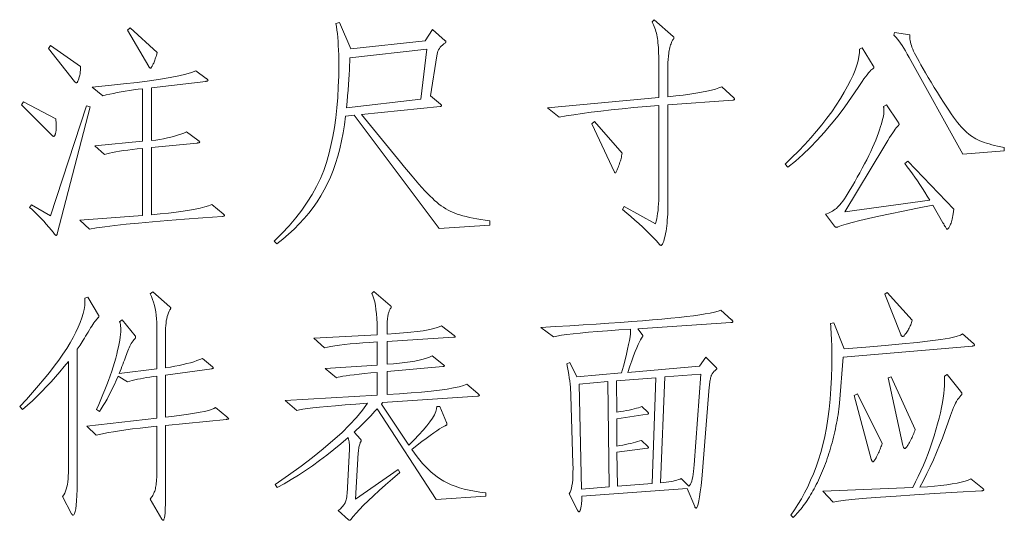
# Model space of a CAD drawing. Extents: x 0 to 1189, y 0 to 841.
# Tile 22 of 132: x 40 to 61, y 87 to 98. Entities that reach past the tile are written whole.
import ezdxf

# ---------------------------------------------------------------- set-up
doc = ezdxf.new("R2010")
doc.units = 0

msp = doc.modelspace()

# ---------------------------------------------------------------- linework, layer by layer
at = {"color": 7, "lineweight": 13}
for points in [[(50.308, 93.218), (49.21, 93.149), (47.368, 95.599), (47.183, 95.578), (47.16, 95.394), (47.131, 95.215), (47.097, 95.042), (47.059, 94.874), (47.015, 94.712), (46.966, 94.555), (46.913, 94.404), (46.854, 94.258), (46.79, 94.118), (46.721, 93.983), (46.647, 93.853), (46.566, 93.725), (46.479, 93.601), (46.385, 93.479), (46.285, 93.36), (46.179, 93.245), (46.066, 93.132), (45.947, 93.022), (45.821, 92.915), (45.689, 92.811), (45.637, 92.87), (45.804, 93.037), (45.959, 93.205), (46.102, 93.374), (46.233, 93.543), (46.352, 93.714), (46.46, 93.885), (46.555, 94.057), (46.638, 94.229), (46.71, 94.403), (46.769, 94.577), (46.82, 94.756), (46.865, 94.942), (46.905, 95.135), (46.939, 95.336), (46.969, 95.544), (46.993, 95.76), (47.011, 95.983), (47.025, 96.213), (47.033, 96.451), (47.035, 96.697), (47.035, 96.806), (47.033, 96.91), (47.03, 97.01), (47.025, 97.106), (47.02, 97.197), (47.013, 97.284), (47.004, 97.367), (46.995, 97.445), (46.984, 97.519), (46.972, 97.589), (47.051, 97.605), (47.299, 97.035), (48.91, 97.214), (49.068, 97.457), (49.342, 97.214), (49.345, 97.212), (49.348, 97.21), (49.35, 97.207), (49.353, 97.205), (49.354, 97.202), (49.356, 97.2), (49.357, 97.197), (49.358, 97.194), (49.358, 97.191), (49.358, 97.188), (49.358, 97.185), (49.357, 97.182), (49.356, 97.179), (49.355, 97.176), (49.353, 97.173), (49.351, 97.171), (49.348, 97.168), (49.345, 97.166), (49.341, 97.164), (49.337, 97.161), (49.308, 97.142), (49.281, 97.12), (49.257, 97.097), (49.235, 97.072), (49.216, 97.045), (49.199, 97.017), (49.185, 96.987), (49.173, 96.955), (49.164, 96.922), (49.158, 96.887), (49.02, 96.016), (49.242, 95.836), (49.246, 95.832), (49.25, 95.828), (49.253, 95.825), (49.256, 95.821), (49.258, 95.818), (49.26, 95.815), (49.261, 95.812), (49.262, 95.809), (49.263, 95.807), (49.263, 95.805), (49.263, 95.803), (49.262, 95.801), (49.26, 95.799), (49.258, 95.797), (49.255, 95.795), (49.252, 95.794), (49.248, 95.792), (49.243, 95.791), (49.238, 95.79), (49.232, 95.789), (47.526, 95.615), (48.371, 94.58), (48.46, 94.472), (48.544, 94.371), (48.624, 94.277), (48.7, 94.189), (48.771, 94.107), (48.838, 94.033), (48.901, 93.964), (48.959, 93.903), (49.013, 93.847), (49.063, 93.799), (49.11, 93.755), (49.158, 93.713), (49.206, 93.674), (49.255, 93.638), (49.303, 93.605), (49.352, 93.574), (49.402, 93.546), (49.451, 93.52), (49.501, 93.497), (49.551, 93.477), (49.604, 93.458), (49.661, 93.439), (49.724, 93.422), (49.792, 93.404), (49.866, 93.387), (49.944, 93.37), (50.027, 93.354), (50.116, 93.338), (50.21, 93.323), (50.308, 93.308)], [(55.598, 95.974), (55.601, 95.97), (55.604, 95.967), (55.606, 95.964), (55.608, 95.961), (55.61, 95.958), (55.611, 95.956), (55.612, 95.953), (55.613, 95.95), (55.614, 95.947), (55.614, 95.945), (55.614, 95.942), (55.612, 95.94), (55.611, 95.937), (55.608, 95.935), (55.605, 95.933), (55.601, 95.932), (55.596, 95.93), (55.59, 95.929), (55.584, 95.927), (55.577, 95.926), (54.167, 95.826), (54.167, 93.667), (54.167, 93.594), (54.165, 93.523), (54.163, 93.455), (54.159, 93.389), (54.155, 93.325), (54.149, 93.263), (54.143, 93.204), (54.135, 93.146), (54.127, 93.091), (54.117, 93.038), (54.107, 92.989), (54.097, 92.945), (54.087, 92.907), (54.078, 92.873), (54.068, 92.844), (54.058, 92.821), (54.048, 92.803), (54.039, 92.79), (54.029, 92.782), (54.02, 92.78), (54.016, 92.78), (54.013, 92.781), (54.01, 92.782), (54.006, 92.783), (54.002, 92.785), (53.999, 92.787), (53.995, 92.79), (53.991, 92.793), (53.987, 92.797), (53.983, 92.801), (53.917, 92.876), (53.848, 92.951), (53.775, 93.026), (53.7, 93.102), (53.621, 93.177), (53.539, 93.253), (53.454, 93.328), (53.366, 93.404), (53.275, 93.48), (53.18, 93.556), (53.217, 93.619), (53.898, 93.25), (53.912, 93.301), (53.925, 93.355), (53.936, 93.413), (53.945, 93.474), (53.954, 93.539), (53.96, 93.606), (53.965, 93.677), (53.969, 93.751), (53.971, 93.829), (53.972, 93.91), (53.972, 95.81), (53.693, 95.787), (53.428, 95.763), (53.176, 95.738), (52.939, 95.714), (52.716, 95.689), (52.506, 95.663), (52.311, 95.637), (52.129, 95.611), (51.961, 95.584), (51.808, 95.557), (51.56, 95.762), (53.972, 95.984), (53.972, 96.655), (53.972, 96.733), (53.971, 96.807), (53.969, 96.878), (53.967, 96.944), (53.964, 97.006), (53.961, 97.065), (53.957, 97.119), (53.952, 97.17), (53.946, 97.216), (53.94, 97.259), (53.934, 97.299), (53.926, 97.339), (53.917, 97.377), (53.907, 97.414), (53.896, 97.451), (53.883, 97.487), (53.87, 97.522), (53.856, 97.556), (53.841, 97.589), (53.824, 97.621), (53.872, 97.668), (54.284, 97.304), (54.287, 97.302), (54.289, 97.299), (54.292, 97.297), (54.294, 97.295), (54.295, 97.292), (54.297, 97.289), (54.298, 97.287), (54.299, 97.284), (54.299, 97.281), (54.299, 97.278), (54.299, 97.274), (54.299, 97.271), (54.298, 97.269), (54.298, 97.266), (54.297, 97.263), (54.296, 97.26), (54.294, 97.258), (54.293, 97.256), (54.291, 97.253), (54.289, 97.251), (54.279, 97.24), (54.27, 97.227), (54.261, 97.211), (54.253, 97.193), (54.244, 97.173), (54.236, 97.149), (54.227, 97.124), (54.22, 97.096), (54.212, 97.065), (54.204, 97.032), (54.197, 96.998), (54.191, 96.963), (54.186, 96.929), (54.181, 96.894), (54.177, 96.86), (54.173, 96.825), (54.171, 96.791), (54.169, 96.756), (54.168, 96.721), (54.167, 96.686), (54.167, 96), (54.337, 96.017), (54.495, 96.036), (54.641, 96.055), (54.776, 96.075), (54.899, 96.096), (55.01, 96.118), (55.11, 96.142), (55.198, 96.166), (55.274, 96.191), (55.339, 96.216)], [(43.097, 96.956), (43.09, 96.925), (43.082, 96.897), (43.074, 96.869), (43.066, 96.843), (43.058, 96.818), (43.05, 96.794), (43.042, 96.771), (43.033, 96.749), (43.024, 96.729), (43.015, 96.71), (43.007, 96.692), (42.999, 96.677), (42.991, 96.663), (42.984, 96.651), (42.978, 96.641), (42.972, 96.632), (42.967, 96.626), (42.962, 96.621), (42.958, 96.619), (42.955, 96.618), (42.952, 96.618), (42.948, 96.619), (42.945, 96.621), (42.941, 96.624), (42.938, 96.627), (42.934, 96.631), (42.93, 96.636), (42.926, 96.641), (42.922, 96.648), (42.918, 96.655), (42.453, 97.441), (42.511, 97.489)], [(61.458, 94.828), (60.56, 94.754), (59.394, 96.85), (59.353, 96.924), (59.314, 96.992), (59.277, 97.055), (59.242, 97.112), (59.208, 97.163), (59.175, 97.208), (59.144, 97.247), (59.115, 97.281), (59.087, 97.308), (59.061, 97.33), (59.077, 97.394), (59.41, 97.341), (59.407, 97.312), (59.408, 97.281), (59.41, 97.249), (59.415, 97.216), (59.422, 97.182), (59.431, 97.146), (59.443, 97.109), (59.457, 97.071), (59.473, 97.031), (59.491, 96.99), (59.513, 96.944), (59.541, 96.892), (59.573, 96.831), (59.61, 96.763), (59.652, 96.688), (59.7, 96.606), (59.752, 96.516), (59.81, 96.418), (59.872, 96.313), (59.94, 96.201), (60.009, 96.088), (60.074, 95.982), (60.137, 95.884), (60.196, 95.792), (60.252, 95.708), (60.305, 95.63), (60.355, 95.56), (60.402, 95.496), (60.446, 95.44), (60.486, 95.39), (60.526, 95.346), (60.565, 95.304), (60.604, 95.265), (60.644, 95.228), (60.684, 95.194), (60.724, 95.163), (60.764, 95.135), (60.804, 95.109), (60.844, 95.086), (60.885, 95.066), (60.927, 95.047), (60.973, 95.029), (61.021, 95.011), (61.073, 94.994), (61.128, 94.977), (61.187, 94.961), (61.248, 94.946), (61.313, 94.93), (61.381, 94.916), (61.452, 94.902)], [(41.44, 96.655), (41.439, 96.625), (41.438, 96.597), (41.437, 96.57), (41.434, 96.544), (41.431, 96.518), (41.427, 96.493), (41.423, 96.47), (41.418, 96.447), (41.412, 96.425), (41.405, 96.404), (41.399, 96.384), (41.392, 96.367), (41.386, 96.351), (41.38, 96.338), (41.375, 96.327), (41.37, 96.317), (41.365, 96.31), (41.361, 96.305), (41.356, 96.302), (41.353, 96.301), (41.349, 96.301), (41.345, 96.302), (41.341, 96.304), (41.337, 96.306), (41.332, 96.309), (41.328, 96.312), (41.323, 96.316), (41.318, 96.321), (41.313, 96.327), (41.308, 96.333), (40.743, 97.045), (40.785, 97.109)], [(48.946, 97.029), (47.278, 96.845), (47.275, 96.763), (47.27, 96.674), (47.265, 96.58), (47.259, 96.481), (47.252, 96.375), (47.244, 96.263), (47.235, 96.145), (47.226, 96.022), (47.216, 95.893), (47.204, 95.757), (48.814, 95.947)], [(58.618, 96.67), (58.621, 96.666), (58.623, 96.662), (58.626, 96.658), (58.628, 96.655), (58.63, 96.651), (58.631, 96.648), (58.632, 96.645), (58.633, 96.642), (58.633, 96.639), (58.633, 96.636), (58.633, 96.633), (58.632, 96.631), (58.631, 96.628), (58.629, 96.625), (58.627, 96.622), (58.624, 96.619), (58.621, 96.616), (58.617, 96.613), (58.612, 96.61), (58.607, 96.607), (58.589, 96.593), (58.567, 96.572), (58.543, 96.546), (58.516, 96.514), (58.486, 96.476), (58.453, 96.433), (58.416, 96.384), (58.377, 96.328), (58.335, 96.267), (58.29, 96.201), (58.148, 95.988), (58.003, 95.784), (57.856, 95.589), (57.708, 95.402), (57.557, 95.225), (57.403, 95.057), (57.248, 94.898), (57.091, 94.748), (56.932, 94.607), (56.77, 94.474), (56.707, 94.538), (56.856, 94.681), (57, 94.824), (57.136, 94.967), (57.266, 95.11), (57.389, 95.252), (57.505, 95.394), (57.615, 95.535), (57.719, 95.676), (57.815, 95.817), (57.905, 95.958), (57.987, 96.095), (58.06, 96.225), (58.124, 96.349), (58.179, 96.466), (58.224, 96.577), (58.261, 96.681), (58.289, 96.778), (58.307, 96.868), (58.316, 96.952), (58.317, 97.029), (58.375, 97.056)], [(44.528, 93.466), (44.534, 93.461), (44.539, 93.456), (44.544, 93.451), (44.548, 93.447), (44.552, 93.443), (44.555, 93.439), (44.557, 93.436), (44.558, 93.432), (44.559, 93.429), (44.56, 93.426), (44.559, 93.424), (44.557, 93.422), (44.555, 93.419), (44.551, 93.417), (44.546, 93.415), (44.541, 93.413), (44.534, 93.412), (44.526, 93.41), (44.517, 93.409), (44.507, 93.408), (44.086, 93.378), (43.694, 93.348), (43.332, 93.319), (43, 93.291), (42.697, 93.263), (42.425, 93.236), (42.181, 93.209), (41.968, 93.183), (41.784, 93.158), (41.63, 93.133), (41.424, 93.324), (42.781, 93.429), (42.781, 94.881), (42.667, 94.869), (42.56, 94.857), (42.46, 94.845), (42.368, 94.832), (42.282, 94.819), (42.203, 94.805), (42.131, 94.792), (42.066, 94.778), (42.008, 94.763), (41.957, 94.749), (41.751, 94.934), (42.781, 95.034), (42.781, 96.174), (42.684, 96.161), (42.589, 96.148), (42.497, 96.134), (42.407, 96.119), (42.32, 96.104), (42.235, 96.089), (42.153, 96.073), (42.073, 96.056), (41.995, 96.039), (41.92, 96.021), (41.688, 96.206), (42.043, 96.241), (42.369, 96.276), (42.666, 96.311), (42.934, 96.346), (43.174, 96.381), (43.384, 96.417), (43.566, 96.452), (43.718, 96.488), (43.842, 96.524), (43.937, 96.56), (44.164, 96.396), (44.171, 96.391), (44.177, 96.386), (44.182, 96.381), (44.187, 96.377), (44.191, 96.372), (44.195, 96.368), (44.197, 96.364), (44.199, 96.36), (44.2, 96.357), (44.201, 96.354), (44.2, 96.351), (44.199, 96.348), (44.196, 96.345), (44.193, 96.343), (44.189, 96.34), (44.183, 96.338), (44.177, 96.337), (44.17, 96.335), (44.162, 96.334), (44.153, 96.333), (42.976, 96.195), (42.976, 95.05), (43.067, 95.062), (43.155, 95.076), (43.239, 95.091), (43.32, 95.108), (43.398, 95.126), (43.473, 95.146), (43.543, 95.167), (43.611, 95.19), (43.675, 95.214), (43.736, 95.24), (43.979, 95.06), (43.987, 95.054), (43.994, 95.048), (44, 95.043), (44.006, 95.038), (44.011, 95.033), (44.014, 95.029), (44.017, 95.025), (44.019, 95.021), (44.021, 95.018), (44.021, 95.015), (44.021, 95.013), (44.019, 95.01), (44.016, 95.008), (44.012, 95.006), (44.007, 95.004), (44, 95.002), (43.993, 95.001), (43.984, 94.999), (43.974, 94.998), (43.963, 94.997), (42.976, 94.902), (42.976, 93.445), (43.167, 93.462), (43.344, 93.481), (43.508, 93.5), (43.659, 93.521), (43.797, 93.543), (43.921, 93.565), (44.032, 93.589), (44.13, 93.614), (44.214, 93.64), (44.285, 93.667)], [(40.901, 95.52), (40.903, 95.499), (40.905, 95.478), (40.907, 95.459), (40.908, 95.439), (40.909, 95.421), (40.91, 95.402), (40.911, 95.385), (40.911, 95.368), (40.912, 95.351), (40.912, 95.335), (40.912, 95.319), (40.911, 95.304), (40.91, 95.289), (40.909, 95.275), (40.907, 95.261), (40.905, 95.247), (40.903, 95.234), (40.9, 95.222), (40.897, 95.209), (40.893, 95.198), (40.89, 95.187), (40.886, 95.177), (40.882, 95.168), (40.879, 95.16), (40.875, 95.154), (40.872, 95.149), (40.869, 95.145), (40.865, 95.142), (40.862, 95.14), (40.859, 95.14), (40.856, 95.14), (40.852, 95.141), (40.849, 95.142), (40.845, 95.144), (40.84, 95.146), (40.836, 95.149), (40.832, 95.152), (40.827, 95.156), (40.822, 95.161), (40.817, 95.166), (40.157, 95.826), (40.199, 95.889)], [(60.365, 93.561), (60.358, 93.512), (60.35, 93.466), (60.342, 93.424), (60.335, 93.385), (60.327, 93.349), (60.319, 93.316), (60.311, 93.287), (60.303, 93.26), (60.294, 93.238), (60.286, 93.218), (60.278, 93.201), (60.27, 93.186), (60.262, 93.172), (60.255, 93.161), (60.248, 93.151), (60.241, 93.143), (60.234, 93.136), (60.228, 93.132), (60.223, 93.129), (60.217, 93.128), (60.215, 93.13), (60.212, 93.134), (60.207, 93.141), (60.2, 93.151), (60.192, 93.164), (60.182, 93.18), (60.171, 93.198), (60.158, 93.219), (60.144, 93.244), (60.127, 93.271), (59.911, 93.651), (59.573, 93.584), (59.265, 93.522), (58.986, 93.464), (58.736, 93.411), (58.516, 93.362), (58.325, 93.317), (58.164, 93.276), (58.033, 93.24), (57.93, 93.209), (57.857, 93.181), (57.852, 93.179), (57.847, 93.177), (57.843, 93.176), (57.838, 93.174), (57.834, 93.173), (57.83, 93.172), (57.826, 93.171), (57.822, 93.171), (57.819, 93.171), (57.815, 93.17), (57.812, 93.171), (57.809, 93.171), (57.805, 93.173), (57.802, 93.175), (57.798, 93.177), (57.794, 93.18), (57.79, 93.183), (57.787, 93.187), (57.782, 93.192), (57.778, 93.197), (57.583, 93.456), (57.615, 93.466), (57.647, 93.478), (57.677, 93.491), (57.707, 93.506), (57.736, 93.523), (57.764, 93.541), (57.791, 93.561), (57.818, 93.582), (57.843, 93.605), (57.868, 93.63), (57.894, 93.659), (57.923, 93.695), (57.955, 93.739), (57.991, 93.791), (58.03, 93.849), (58.072, 93.916), (58.117, 93.989), (58.165, 94.071), (58.217, 94.159), (58.272, 94.255), (58.327, 94.354), (58.379, 94.45), (58.429, 94.544), (58.476, 94.636), (58.521, 94.726), (58.562, 94.813), (58.601, 94.898), (58.638, 94.981), (58.671, 95.061), (58.702, 95.14), (58.73, 95.215), (58.755, 95.286), (58.777, 95.353), (58.797, 95.416), (58.813, 95.475), (58.826, 95.53), (58.837, 95.581), (58.844, 95.628), (58.848, 95.671), (58.85, 95.71), (58.85, 95.719), (58.85, 95.728), (58.849, 95.737), (58.848, 95.745), (58.847, 95.753), (58.846, 95.761), (58.845, 95.768), (58.843, 95.776), (58.841, 95.782), (58.839, 95.789), (58.908, 95.826), (59.156, 95.451), (59.16, 95.445), (59.164, 95.439), (59.167, 95.433), (59.17, 95.428), (59.172, 95.423), (59.174, 95.419), (59.175, 95.414), (59.176, 95.41), (59.177, 95.407), (59.177, 95.403), (59.177, 95.4), (59.176, 95.397), (59.175, 95.393), (59.173, 95.389), (59.171, 95.385), (59.168, 95.381), (59.164, 95.376), (59.16, 95.371), (59.156, 95.366), (59.151, 95.361), (59.135, 95.346), (59.117, 95.324), (59.094, 95.296), (59.069, 95.261), (59.04, 95.219), (59.008, 95.17), (58.972, 95.114), (58.933, 95.052), (58.89, 94.983), (58.845, 94.907), (58.005, 93.503), (59.842, 93.756), (59.789, 93.844), (59.736, 93.93), (59.683, 94.014), (59.629, 94.097), (59.574, 94.177), (59.52, 94.256), (59.465, 94.333), (59.41, 94.408), (59.354, 94.482), (59.299, 94.554), (59.367, 94.601)], [(41.646, 95.784), (40.933, 93.033), (40.932, 93.026), (40.93, 93.02), (40.929, 93.014), (40.927, 93.01), (40.925, 93.005), (40.923, 93.002), (40.92, 93), (40.918, 92.998), (40.915, 92.997), (40.912, 92.996), (40.908, 92.997), (40.905, 92.998), (40.901, 93), (40.897, 93.003), (40.892, 93.007), (40.887, 93.011), (40.882, 93.017), (40.876, 93.023), (40.87, 93.03), (40.864, 93.038), (40.807, 93.109), (40.75, 93.176), (40.694, 93.24), (40.64, 93.301), (40.586, 93.359), (40.533, 93.414), (40.481, 93.466), (40.43, 93.515), (40.38, 93.561), (40.331, 93.603), (40.373, 93.661), (40.79, 93.419), (41.566, 95.805)], [(53.175, 94.775), (53.17, 94.748), (53.165, 94.72), (53.159, 94.692), (53.153, 94.664), (53.145, 94.636), (53.137, 94.608), (53.129, 94.579), (53.119, 94.551), (53.109, 94.522), (53.098, 94.493), (53.088, 94.465), (53.078, 94.441), (53.069, 94.419), (53.061, 94.4), (53.054, 94.384), (53.047, 94.371), (53.042, 94.361), (53.037, 94.353), (53.033, 94.349), (53.03, 94.348), (53.027, 94.348), (53.025, 94.348), (53.023, 94.349), (53.021, 94.35), (53.019, 94.352), (53.017, 94.353), (53.015, 94.355), (53.014, 94.358), (53.012, 94.36), (53.011, 94.364), (52.52, 95.414), (52.578, 95.462)], [(44.612, 89.063), (44.619, 89.057), (44.626, 89.052), (44.631, 89.046), (44.636, 89.042), (44.64, 89.038), (44.643, 89.034), (44.646, 89.031), (44.648, 89.028), (44.649, 89.026), (44.649, 89.024), (44.649, 89.022), (44.647, 89.021), (44.645, 89.019), (44.642, 89.018), (44.637, 89.016), (44.632, 89.015), (44.626, 89.014), (44.619, 89.013), (44.611, 89.012), (44.602, 89.011), (43.282, 88.879), (43.282, 87.722), (43.282, 87.605), (43.282, 87.496), (43.281, 87.397), (43.28, 87.308), (43.279, 87.228), (43.277, 87.157), (43.276, 87.095), (43.274, 87.043), (43.271, 87.001), (43.269, 86.968), (43.266, 86.94), (43.263, 86.916), (43.259, 86.895), (43.255, 86.876), (43.251, 86.861), (43.246, 86.848), (43.241, 86.838), (43.236, 86.831), (43.23, 86.826), (43.224, 86.825), (43.222, 86.825), (43.22, 86.826), (43.217, 86.827), (43.215, 86.829), (43.212, 86.832), (43.209, 86.835), (43.207, 86.838), (43.204, 86.842), (43.201, 86.846), (43.198, 86.851), (42.944, 87.284), (42.961, 87.304), (42.976, 87.324), (42.99, 87.344), (43.003, 87.365), (43.015, 87.387), (43.027, 87.41), (43.037, 87.433), (43.046, 87.457), (43.053, 87.481), (43.06, 87.506), (43.066, 87.533), (43.072, 87.562), (43.076, 87.594), (43.081, 87.629), (43.084, 87.667), (43.087, 87.707), (43.089, 87.751), (43.091, 87.797), (43.092, 87.845), (43.092, 87.897), (43.092, 88.863), (42.905, 88.843), (42.73, 88.823), (42.568, 88.803), (42.418, 88.783), (42.28, 88.764), (42.155, 88.744), (42.042, 88.725), (41.942, 88.706), (41.853, 88.686), (41.778, 88.667), (41.572, 88.863), (43.092, 89.037), (43.092, 89.95), (43.015, 89.939), (42.941, 89.928), (42.87, 89.917), (42.802, 89.905), (42.737, 89.892), (42.675, 89.879), (42.615, 89.866), (42.558, 89.852), (42.504, 89.838), (42.453, 89.824), (42.253, 89.945), (42.213, 89.856), (42.174, 89.769), (42.134, 89.685), (42.094, 89.605), (42.053, 89.527), (42.013, 89.451), (41.971, 89.379), (41.93, 89.31), (41.888, 89.243), (41.846, 89.179), (41.783, 89.227), (41.832, 89.336), (41.88, 89.443), (41.924, 89.549), (41.967, 89.653), (42.007, 89.756), (42.045, 89.856), (42.081, 89.956), (42.114, 90.053), (42.145, 90.149), (42.173, 90.243), (42.2, 90.334), (42.223, 90.421), (42.243, 90.504), (42.261, 90.582), (42.276, 90.656), (42.289, 90.725), (42.298, 90.79), (42.305, 90.851), (42.309, 90.907), (42.311, 90.959), (42.31, 90.98), (42.31, 91.001), (42.308, 91.02), (42.306, 91.038), (42.304, 91.055), (42.301, 91.071), (42.298, 91.085), (42.294, 91.099), (42.289, 91.111), (42.284, 91.122), (42.342, 91.164), (42.622, 90.821), (42.624, 90.818), (42.626, 90.815), (42.628, 90.812), (42.629, 90.809), (42.63, 90.805), (42.631, 90.802), (42.632, 90.799), (42.632, 90.796), (42.633, 90.793), (42.633, 90.79), (42.633, 90.786), (42.632, 90.783), (42.631, 90.78), (42.63, 90.777), (42.629, 90.774), (42.627, 90.771), (42.625, 90.767), (42.623, 90.764), (42.62, 90.761), (42.617, 90.758), (42.596, 90.735), (42.576, 90.71), (42.557, 90.684), (42.539, 90.657), (42.522, 90.627), (42.505, 90.596), (42.49, 90.564), (42.475, 90.53), (42.461, 90.494), (42.448, 90.457), (42.435, 90.418), (42.421, 90.378), (42.406, 90.336), (42.39, 90.293), (42.373, 90.248), (42.355, 90.202), (42.336, 90.155), (42.316, 90.106), (42.295, 90.055), (42.274, 90.003), (43.092, 90.103), (43.092, 91.032), (43.091, 91.114), (43.086, 91.192), (43.079, 91.268), (43.069, 91.342), (43.056, 91.413), (43.041, 91.481), (43.022, 91.547), (43.001, 91.61), (42.977, 91.671), (42.949, 91.729), (43.008, 91.771), (43.377, 91.449), (43.38, 91.447), (43.383, 91.445), (43.385, 91.443), (43.387, 91.44), (43.389, 91.438), (43.39, 91.435), (43.391, 91.432), (43.392, 91.429), (43.393, 91.426), (43.393, 91.423), (43.393, 91.42), (43.392, 91.417), (43.391, 91.413), (43.39, 91.41), (43.389, 91.406), (43.387, 91.402), (43.385, 91.398), (43.383, 91.394), (43.38, 91.39), (43.377, 91.386), (43.359, 91.353), (43.343, 91.317), (43.329, 91.278), (43.316, 91.237), (43.306, 91.192), (43.297, 91.145), (43.291, 91.095), (43.286, 91.042), (43.283, 90.986), (43.282, 90.927), (43.282, 90.124), (43.385, 90.142), (43.483, 90.16), (43.576, 90.178), (43.663, 90.198), (43.745, 90.218), (43.822, 90.239), (43.894, 90.261), (43.961, 90.283), (44.023, 90.306), (44.079, 90.33), (44.296, 90.151), (44.3, 90.148), (44.303, 90.145), (44.306, 90.142), (44.309, 90.139), (44.311, 90.136), (44.313, 90.134), (44.315, 90.131), (44.316, 90.129), (44.317, 90.127), (44.317, 90.124), (44.316, 90.122), (44.315, 90.12), (44.314, 90.119), (44.312, 90.117), (44.309, 90.115), (44.305, 90.114), (44.301, 90.112), (44.296, 90.111), (44.291, 90.11), (44.285, 90.109), (43.282, 89.971), (43.282, 89.058), (43.464, 89.079), (43.629, 89.1), (43.779, 89.121), (43.911, 89.143), (44.028, 89.164), (44.128, 89.185), (44.211, 89.206), (44.279, 89.227), (44.33, 89.248), (44.364, 89.269)], [(50.219, 87.348), (49.142, 87.279), (47.864, 89.238), (47.819, 89.188), (47.773, 89.138), (47.726, 89.088), (47.678, 89.038), (47.629, 88.988), (47.579, 88.938), (47.528, 88.888), (47.476, 88.837), (47.422, 88.787), (47.368, 88.736), (47.505, 88.583), (47.508, 88.579), (47.511, 88.575), (47.513, 88.571), (47.515, 88.568), (47.517, 88.564), (47.519, 88.561), (47.52, 88.559), (47.52, 88.556), (47.521, 88.553), (47.521, 88.551), (47.521, 88.549), (47.521, 88.547), (47.52, 88.544), (47.519, 88.542), (47.518, 88.539), (47.517, 88.537), (47.516, 88.534), (47.514, 88.531), (47.513, 88.528), (47.511, 88.525), (47.502, 88.511), (47.495, 88.495), (47.488, 88.477), (47.482, 88.456), (47.476, 88.434), (47.471, 88.409), (47.467, 88.382), (47.463, 88.353), (47.46, 88.321), (47.458, 88.287), (47.4, 87.284), (48.324, 87.923), (48.36, 87.86), (48.199, 87.721), (48.049, 87.591), (47.912, 87.469), (47.787, 87.355), (47.674, 87.249), (47.574, 87.151), (47.485, 87.061), (47.409, 86.98), (47.346, 86.906), (47.294, 86.841), (47.292, 86.838), (47.29, 86.835), (47.288, 86.833), (47.285, 86.831), (47.283, 86.829), (47.28, 86.828), (47.278, 86.826), (47.276, 86.826), (47.273, 86.825), (47.27, 86.825), (47.268, 86.825), (47.265, 86.825), (47.263, 86.826), (47.26, 86.827), (47.258, 86.828), (47.255, 86.829), (47.253, 86.83), (47.251, 86.832), (47.249, 86.834), (47.247, 86.836), (47.025, 87.036), (47.044, 87.052), (47.063, 87.068), (47.08, 87.084), (47.096, 87.101), (47.111, 87.117), (47.125, 87.134), (47.138, 87.151), (47.15, 87.168), (47.161, 87.185), (47.17, 87.202), (47.179, 87.222), (47.187, 87.244), (47.194, 87.269), (47.2, 87.298), (47.206, 87.33), (47.212, 87.365), (47.216, 87.403), (47.22, 87.445), (47.223, 87.49), (47.225, 87.538), (47.268, 88.367), (47.269, 88.384), (47.27, 88.403), (47.269, 88.424), (47.268, 88.447), (47.265, 88.471), (47.261, 88.496), (47.257, 88.524), (47.251, 88.552), (47.244, 88.583), (47.236, 88.615), (47.082, 88.482), (46.928, 88.355), (46.774, 88.233), (46.62, 88.117), (46.467, 88.006), (46.313, 87.901), (46.16, 87.801), (46.006, 87.706), (45.853, 87.616), (45.7, 87.532), (45.658, 87.601), (45.947, 87.802), (46.217, 87.997), (46.467, 88.187), (46.697, 88.371), (46.907, 88.55), (47.098, 88.723), (47.268, 88.89), (47.418, 89.052), (47.548, 89.208), (47.658, 89.359), (47.406, 89.341), (47.175, 89.324), (46.966, 89.308), (46.78, 89.291), (46.616, 89.276), (46.474, 89.261), (46.354, 89.246), (46.256, 89.232), (46.181, 89.219), (46.127, 89.206), (45.874, 89.417), (47.87, 89.538), (47.87, 90.029), (47.726, 90.016), (47.594, 90.003), (47.475, 89.99), (47.369, 89.978), (47.274, 89.966), (47.192, 89.955), (47.123, 89.944), (47.065, 89.933), (47.021, 89.923), (46.988, 89.913), (46.74, 90.114), (47.87, 90.188), (47.87, 90.689), (47.706, 90.679), (47.553, 90.667), (47.412, 90.656), (47.281, 90.644), (47.161, 90.631), (47.052, 90.618), (46.953, 90.605), (46.866, 90.591), (46.79, 90.577), (46.724, 90.563), (46.492, 90.768), (47.87, 90.842), (47.868, 90.968), (47.865, 91.086), (47.859, 91.196), (47.851, 91.298), (47.84, 91.391), (47.828, 91.477), (47.813, 91.555), (47.795, 91.625), (47.775, 91.686), (47.753, 91.74), (47.796, 91.782), (48.149, 91.481), (48.153, 91.477), (48.157, 91.473), (48.16, 91.469), (48.163, 91.466), (48.165, 91.462), (48.167, 91.459), (48.169, 91.455), (48.17, 91.452), (48.17, 91.45), (48.17, 91.447), (48.17, 91.444), (48.17, 91.441), (48.169, 91.439), (48.169, 91.436), (48.168, 91.433), (48.167, 91.43), (48.165, 91.427), (48.164, 91.424), (48.162, 91.421), (48.16, 91.418), (48.152, 91.406), (48.144, 91.393), (48.137, 91.379), (48.13, 91.364), (48.124, 91.348), (48.118, 91.331), (48.112, 91.313), (48.108, 91.294), (48.103, 91.275), (48.099, 91.254), (48.096, 91.231), (48.093, 91.205), (48.09, 91.174), (48.087, 91.14), (48.085, 91.102), (48.084, 91.061), (48.082, 91.016), (48.081, 90.967), (48.081, 90.914), (48.081, 90.858), (48.267, 90.87), (48.439, 90.884), (48.595, 90.899), (48.735, 90.915), (48.861, 90.932), (48.971, 90.951), (49.065, 90.971), (49.145, 90.992), (49.209, 91.014), (49.258, 91.038), (49.538, 90.827), (49.542, 90.823), (49.545, 90.82), (49.548, 90.818), (49.551, 90.815), (49.554, 90.812), (49.555, 90.809), (49.557, 90.807), (49.558, 90.805), (49.559, 90.802), (49.559, 90.8), (49.558, 90.798), (49.557, 90.796), (49.555, 90.795), (49.553, 90.793), (49.55, 90.792), (49.546, 90.791), (49.541, 90.791), (49.535, 90.79), (49.529, 90.79), (49.522, 90.79), (48.081, 90.7), (48.081, 90.204), (48.22, 90.214), (48.35, 90.226), (48.47, 90.24), (48.582, 90.256), (48.684, 90.274), (48.777, 90.293), (48.861, 90.314), (48.935, 90.337), (49.001, 90.362), (49.057, 90.388), (49.305, 90.193), (49.309, 90.19), (49.313, 90.187), (49.316, 90.184), (49.319, 90.182), (49.321, 90.179), (49.323, 90.177), (49.325, 90.175), (49.326, 90.173), (49.326, 90.171), (49.327, 90.169), (49.326, 90.168), (49.325, 90.166), (49.323, 90.165), (49.321, 90.163), (49.317, 90.162), (49.313, 90.161), (49.308, 90.16), (49.303, 90.158), (49.297, 90.157), (49.29, 90.156), (48.081, 90.045), (48.081, 89.549), (48.353, 89.566), (48.603, 89.585), (48.831, 89.604), (49.037, 89.625), (49.221, 89.647), (49.383, 89.669), (49.523, 89.693), (49.642, 89.718), (49.738, 89.744), (49.812, 89.771), (50.05, 89.57), (50.056, 89.565), (50.061, 89.56), (50.066, 89.555), (50.07, 89.551), (50.074, 89.547), (50.076, 89.543), (50.079, 89.54), (50.08, 89.536), (50.081, 89.533), (50.081, 89.531), (50.081, 89.528), (50.08, 89.526), (50.078, 89.523), (50.075, 89.521), (50.071, 89.519), (50.066, 89.518), (50.061, 89.516), (50.054, 89.514), (50.047, 89.513), (50.039, 89.512), (47.986, 89.38), (47.984, 89.376), (47.981, 89.372), (47.979, 89.368), (47.976, 89.364), (47.974, 89.36), (47.971, 89.357), (47.968, 89.353), (47.965, 89.35), (47.962, 89.346), (47.959, 89.343), (48.556, 88.456), (48.67, 88.571), (48.773, 88.679), (48.863, 88.78), (48.942, 88.874), (49.008, 88.96), (49.063, 89.04), (49.106, 89.113), (49.137, 89.179), (49.156, 89.238), (49.163, 89.29), (49.226, 89.29), (49.369, 88.942), (49.371, 88.938), (49.373, 88.934), (49.374, 88.93), (49.376, 88.926), (49.377, 88.922), (49.378, 88.918), (49.378, 88.915), (49.379, 88.912), (49.379, 88.908), (49.379, 88.905), (49.379, 88.902), (49.378, 88.899), (49.376, 88.895), (49.373, 88.892), (49.37, 88.889), (49.366, 88.886), (49.361, 88.883), (49.356, 88.88), (49.349, 88.876), (49.342, 88.873), (49.31, 88.859), (49.27, 88.836), (49.22, 88.805), (49.161, 88.766), (49.093, 88.719), (49.016, 88.664), (48.93, 88.6), (48.836, 88.529), (48.732, 88.449), (48.619, 88.361), (48.675, 88.28), (48.732, 88.202), (48.79, 88.128), (48.85, 88.058), (48.911, 87.992), (48.973, 87.929), (49.037, 87.87), (49.102, 87.816), (49.169, 87.764), (49.237, 87.717), (49.308, 87.673), (49.386, 87.633), (49.469, 87.595), (49.559, 87.561), (49.654, 87.53), (49.755, 87.502), (49.862, 87.477), (49.975, 87.455), (50.094, 87.437), (50.219, 87.422)], [(59.462, 91.159), (59.456, 91.134), (59.448, 91.109), (59.439, 91.084), (59.43, 91.06), (59.42, 91.036), (59.409, 91.012), (59.397, 90.988), (59.385, 90.965), (59.371, 90.942), (59.357, 90.919), (59.342, 90.897), (59.329, 90.878), (59.317, 90.861), (59.305, 90.846), (59.295, 90.834), (59.285, 90.824), (59.277, 90.816), (59.269, 90.81), (59.262, 90.807), (59.256, 90.805), (59.251, 90.806), (59.246, 90.807), (59.242, 90.81), (59.237, 90.813), (59.233, 90.817), (59.229, 90.823), (59.225, 90.829), (59.221, 90.836), (59.217, 90.844), (59.214, 90.853), (58.866, 91.724), (58.919, 91.756)], [(41.83, 91.27), (41.831, 91.268), (41.832, 91.265), (41.833, 91.263), (41.834, 91.26), (41.834, 91.257), (41.835, 91.254), (41.835, 91.251), (41.835, 91.248), (41.836, 91.245), (41.836, 91.241), (41.835, 91.237), (41.835, 91.234), (41.834, 91.23), (41.832, 91.227), (41.83, 91.223), (41.828, 91.22), (41.825, 91.216), (41.822, 91.213), (41.818, 91.21), (41.814, 91.207), (41.8, 91.192), (41.784, 91.174), (41.767, 91.153), (41.748, 91.128), (41.727, 91.099), (41.706, 91.067), (41.682, 91.031), (41.657, 90.992), (41.631, 90.949), (41.603, 90.903), (41.575, 90.856), (41.548, 90.811), (41.522, 90.769), (41.497, 90.728), (41.473, 90.69), (41.449, 90.654), (41.427, 90.62), (41.406, 90.588), (41.385, 90.558), (41.366, 90.531), (41.366, 87.802), (41.365, 87.637), (41.362, 87.49), (41.358, 87.36), (41.351, 87.248), (41.343, 87.152), (41.333, 87.074), (41.322, 87.014), (41.308, 86.971), (41.293, 86.945), (41.276, 86.936), (41.273, 86.936), (41.27, 86.937), (41.267, 86.939), (41.263, 86.941), (41.26, 86.944), (41.257, 86.947), (41.254, 86.951), (41.251, 86.956), (41.248, 86.962), (41.244, 86.968), (41.049, 87.342), (41.073, 87.376), (41.095, 87.414), (41.114, 87.455), (41.13, 87.5), (41.144, 87.55), (41.155, 87.603), (41.164, 87.66), (41.171, 87.721), (41.174, 87.786), (41.176, 87.854), (41.176, 90.267), (41.085, 90.154), (40.992, 90.043), (40.897, 89.933), (40.801, 89.826), (40.702, 89.721), (40.601, 89.617), (40.498, 89.515), (40.394, 89.416), (40.287, 89.318), (40.178, 89.222), (40.12, 89.29), (40.264, 89.445), (40.4, 89.595), (40.529, 89.742), (40.65, 89.886), (40.763, 90.025), (40.868, 90.161), (40.966, 90.294), (41.056, 90.422), (41.138, 90.547), (41.213, 90.668), (41.28, 90.785), (41.339, 90.898), (41.39, 91.006), (41.433, 91.109), (41.469, 91.208), (41.496, 91.302), (41.516, 91.392), (41.529, 91.477), (41.533, 91.558), (41.529, 91.634), (41.598, 91.661)], [(55.545, 91.17), (55.551, 91.164), (55.557, 91.158), (55.561, 91.152), (55.566, 91.147), (55.569, 91.143), (55.572, 91.138), (55.574, 91.134), (55.576, 91.131), (55.577, 91.128), (55.577, 91.125), (55.576, 91.122), (55.575, 91.12), (55.573, 91.118), (55.569, 91.116), (55.565, 91.114), (55.56, 91.112), (55.554, 91.11), (55.547, 91.109), (55.538, 91.107), (55.529, 91.106), (53.513, 90.974), (53.608, 90.853), (53.611, 90.849), (53.614, 90.845), (53.616, 90.841), (53.618, 90.837), (53.62, 90.834), (53.621, 90.83), (53.622, 90.827), (53.623, 90.824), (53.624, 90.821), (53.624, 90.819), (53.624, 90.816), (53.623, 90.813), (53.623, 90.811), (53.622, 90.808), (53.621, 90.806), (53.62, 90.804), (53.619, 90.801), (53.617, 90.799), (53.615, 90.797), (53.613, 90.795), (53.595, 90.772), (53.574, 90.737), (53.55, 90.691), (53.523, 90.632), (53.493, 90.561), (53.46, 90.479), (53.425, 90.384), (53.387, 90.278), (53.346, 90.16), (53.302, 90.029), (54.854, 90.167), (54.991, 90.357), (55.213, 90.135), (55.216, 90.132), (55.218, 90.129), (55.221, 90.126), (55.223, 90.123), (55.225, 90.12), (55.226, 90.118), (55.227, 90.115), (55.228, 90.113), (55.228, 90.111), (55.229, 90.109), (55.228, 90.106), (55.227, 90.103), (55.224, 90.1), (55.221, 90.096), (55.217, 90.091), (55.211, 90.086), (55.205, 90.081), (55.198, 90.075), (55.19, 90.068), (55.181, 90.061), (55.172, 90.053), (55.163, 90.045), (55.154, 90.036), (55.146, 90.027), (55.139, 90.017), (55.132, 90.006), (55.125, 89.995), (55.118, 89.983), (55.113, 89.971), (55.107, 89.958), (55.102, 89.944), (55.097, 89.927), (55.092, 89.908), (55.088, 89.886), (55.083, 89.862), (55.079, 89.836), (55.075, 89.808), (55.072, 89.777), (55.068, 89.743), (55.065, 89.707), (54.933, 88.076), (54.917, 87.889), (54.901, 87.721), (54.886, 87.573), (54.87, 87.444), (54.855, 87.336), (54.84, 87.247), (54.825, 87.178), (54.81, 87.128), (54.795, 87.099), (54.78, 87.089), (54.777, 87.089), (54.773, 87.09), (54.77, 87.092), (54.767, 87.094), (54.764, 87.097), (54.761, 87.1), (54.758, 87.105), (54.754, 87.109), (54.751, 87.115), (54.748, 87.121), (54.584, 87.511), (52.299, 87.348), (52.299, 87.318), (52.3, 87.289), (52.299, 87.261), (52.299, 87.235), (52.297, 87.21), (52.295, 87.186), (52.293, 87.163), (52.29, 87.142), (52.287, 87.121), (52.283, 87.102), (52.279, 87.085), (52.274, 87.069), (52.27, 87.055), (52.266, 87.043), (52.262, 87.033), (52.258, 87.025), (52.255, 87.018), (52.251, 87.013), (52.247, 87.011), (52.243, 87.01), (52.24, 87.01), (52.236, 87.011), (52.232, 87.013), (52.229, 87.015), (52.225, 87.018), (52.222, 87.021), (52.219, 87.025), (52.215, 87.03), (52.212, 87.035), (52.209, 87.041), (52.029, 87.4), (52.047, 87.434), (52.063, 87.474), (52.076, 87.521), (52.088, 87.575), (52.097, 87.637), (52.104, 87.705), (52.108, 87.781), (52.11, 87.863), (52.111, 87.953), (52.109, 88.05), (52.066, 89.528), (52.064, 89.587), (52.059, 89.648), (52.054, 89.712), (52.047, 89.777), (52.039, 89.845), (52.029, 89.914), (52.018, 89.986), (52.006, 90.06), (51.992, 90.136), (51.977, 90.214), (52.04, 90.241), (52.193, 89.934), (53.164, 90.019), (53.203, 90.164), (53.238, 90.298), (53.268, 90.421), (53.294, 90.532), (53.316, 90.633), (53.334, 90.721), (53.347, 90.799), (53.355, 90.865), (53.36, 90.92), (53.36, 90.964), (53.101, 90.947), (52.862, 90.93), (52.644, 90.914), (52.446, 90.897), (52.268, 90.881), (52.111, 90.864), (51.974, 90.848), (51.858, 90.832), (51.762, 90.816), (51.686, 90.8), (51.412, 91.001), (51.732, 91.02), (52.039, 91.038), (52.333, 91.057), (52.615, 91.076), (52.884, 91.094), (53.14, 91.112), (53.384, 91.13), (53.615, 91.148), (53.833, 91.165), (54.038, 91.183), (54.23, 91.2), (54.408, 91.218), (54.571, 91.237), (54.721, 91.256), (54.856, 91.275), (54.977, 91.294), (55.083, 91.314), (55.176, 91.334), (55.254, 91.355), (55.318, 91.376)], [(60.787, 90.658), (60.792, 90.652), (60.797, 90.648), (60.801, 90.643), (60.804, 90.639), (60.807, 90.635), (60.81, 90.631), (60.811, 90.627), (60.813, 90.624), (60.813, 90.621), (60.814, 90.618), (60.813, 90.615), (60.812, 90.613), (60.809, 90.611), (60.806, 90.609), (60.802, 90.607), (60.797, 90.605), (60.79, 90.603), (60.783, 90.602), (60.775, 90.601), (60.766, 90.6), (57.968, 90.357), (57.889, 89.359), (57.881, 89.297), (57.873, 89.235), (57.864, 89.173), (57.855, 89.111), (57.844, 89.049), (57.833, 88.988), (57.822, 88.927), (57.81, 88.866), (57.797, 88.805), (57.784, 88.744), (57.77, 88.684), (57.755, 88.624), (57.74, 88.564), (57.724, 88.505), (57.708, 88.447), (57.692, 88.389), (57.675, 88.332), (57.657, 88.275), (57.639, 88.219), (57.62, 88.163), (57.601, 88.108), (57.581, 88.054), (57.561, 88), (57.54, 87.947), (57.519, 87.895), (57.497, 87.844), (57.475, 87.793), (57.453, 87.743), (57.43, 87.694), (57.406, 87.646), (57.382, 87.598), (57.358, 87.552), (57.334, 87.506), (57.309, 87.461), (57.284, 87.418), (57.259, 87.375), (57.233, 87.333), (57.208, 87.292), (57.182, 87.252), (57.155, 87.213), (57.129, 87.175), (57.102, 87.138), (57.075, 87.103), (57.048, 87.069), (57.021, 87.036), (56.993, 87.004), (56.965, 86.973), (56.937, 86.944), (56.909, 86.915), (56.881, 86.888), (56.828, 86.936), (56.909, 87.049), (56.986, 87.168), (57.06, 87.291), (57.13, 87.419), (57.197, 87.553), (57.26, 87.691), (57.32, 87.835), (57.377, 87.983), (57.43, 88.137), (57.48, 88.295), (57.526, 88.461), (57.566, 88.638), (57.603, 88.825), (57.634, 89.022), (57.66, 89.23), (57.682, 89.449), (57.699, 89.677), (57.711, 89.916), (57.718, 90.166), (57.72, 90.425), (57.72, 90.497), (57.719, 90.567), (57.717, 90.635), (57.715, 90.703), (57.712, 90.77), (57.709, 90.835), (57.705, 90.899), (57.7, 90.963), (57.695, 91.024), (57.689, 91.085), (57.762, 91.101), (57.989, 90.541), (58.454, 90.576), (58.873, 90.61), (59.245, 90.644), (59.571, 90.677), (59.85, 90.709), (60.084, 90.741), (60.271, 90.772), (60.412, 90.803), (60.507, 90.834), (60.555, 90.864)], [(53.903, 89.913), (53.054, 89.845), (53.059, 89.169), (53.133, 89.18), (53.202, 89.191), (53.267, 89.202), (53.328, 89.214), (53.385, 89.226), (53.437, 89.238), (53.485, 89.251), (53.528, 89.264), (53.568, 89.277), (53.603, 89.29), (53.729, 89.169), (53.733, 89.165), (53.737, 89.161), (53.74, 89.157), (53.743, 89.154), (53.745, 89.15), (53.747, 89.147), (53.748, 89.145), (53.75, 89.142), (53.75, 89.139), (53.75, 89.137), (53.75, 89.135), (53.749, 89.133), (53.748, 89.131), (53.745, 89.13), (53.742, 89.128), (53.739, 89.126), (53.735, 89.125), (53.73, 89.124), (53.725, 89.123), (53.719, 89.121), (53.059, 89.026), (53.064, 88.43), (53.129, 88.442), (53.192, 88.454), (53.252, 88.466), (53.309, 88.478), (53.364, 88.491), (53.416, 88.503), (53.465, 88.516), (53.512, 88.53), (53.556, 88.543), (53.597, 88.557), (53.735, 88.425), (53.737, 88.422), (53.738, 88.42), (53.74, 88.418), (53.741, 88.416), (53.742, 88.414), (53.743, 88.412), (53.744, 88.41), (53.745, 88.408), (53.745, 88.406), (53.745, 88.403), (53.745, 88.401), (53.744, 88.399), (53.743, 88.398), (53.742, 88.396), (53.74, 88.394), (53.737, 88.393), (53.735, 88.391), (53.732, 88.39), (53.728, 88.389), (53.724, 88.388), (53.064, 88.298), (53.075, 87.564), (53.83, 87.622)], [(54.88, 89.992), (54.099, 89.929), (54.009, 87.638), (54.072, 87.645), (54.13, 87.652), (54.185, 87.659), (54.235, 87.668), (54.282, 87.676), (54.325, 87.686), (54.364, 87.695), (54.399, 87.706), (54.43, 87.716), (54.458, 87.728), (54.621, 87.564), (54.639, 87.582), (54.655, 87.606), (54.67, 87.637), (54.683, 87.674), (54.695, 87.717), (54.706, 87.767), (54.716, 87.823), (54.724, 87.885), (54.732, 87.954), (54.738, 88.029)], [(60.983, 87.522), (60.989, 87.517), (60.994, 87.512), (60.999, 87.507), (61.003, 87.503), (61.006, 87.499), (61.009, 87.495), (61.011, 87.491), (61.013, 87.488), (61.014, 87.485), (61.014, 87.482), (61.014, 87.48), (61.012, 87.477), (61.01, 87.475), (61.007, 87.473), (61.002, 87.471), (60.997, 87.469), (60.991, 87.468), (60.984, 87.466), (60.976, 87.465), (60.967, 87.464), (60.434, 87.434), (59.948, 87.405), (59.509, 87.378), (59.117, 87.351), (58.772, 87.327), (58.474, 87.303), (58.223, 87.281), (58.019, 87.259), (57.862, 87.24), (57.752, 87.221), (57.525, 87.459), (59.473, 87.538), (59.535, 87.657), (59.594, 87.777), (59.651, 87.898), (59.706, 88.021), (59.757, 88.145), (59.806, 88.271), (59.853, 88.398), (59.897, 88.526), (59.938, 88.655), (59.977, 88.786), (60.013, 88.915), (60.044, 89.038), (60.073, 89.155), (60.097, 89.267), (60.118, 89.373), (60.134, 89.473), (60.148, 89.568), (60.157, 89.657), (60.163, 89.74), (60.164, 89.818), (60.164, 89.833), (60.164, 89.847), (60.164, 89.861), (60.164, 89.874), (60.163, 89.887), (60.163, 89.899), (60.162, 89.911), (60.161, 89.923), (60.16, 89.934), (60.159, 89.945), (60.222, 89.982), (60.508, 89.623), (60.514, 89.616), (60.519, 89.609), (60.524, 89.602), (60.528, 89.596), (60.531, 89.591), (60.534, 89.585), (60.536, 89.58), (60.538, 89.576), (60.539, 89.571), (60.539, 89.567), (60.539, 89.564), (60.538, 89.56), (60.537, 89.556), (60.536, 89.552), (60.534, 89.548), (60.532, 89.544), (60.529, 89.54), (60.526, 89.536), (60.522, 89.532), (60.518, 89.528), (60.494, 89.502), (60.47, 89.472), (60.447, 89.438), (60.424, 89.4), (60.401, 89.359), (60.378, 89.314), (60.356, 89.265), (60.334, 89.212), (60.312, 89.155), (60.291, 89.095), (60.236, 88.93), (60.178, 88.768), (60.118, 88.607), (60.055, 88.449), (59.99, 88.293), (59.922, 88.138), (59.852, 87.986), (59.779, 87.837), (59.704, 87.689), (59.626, 87.543), (59.79, 87.553), (59.942, 87.565), (60.083, 87.579), (60.211, 87.595), (60.328, 87.612), (60.433, 87.63), (60.526, 87.651), (60.607, 87.673), (60.677, 87.697), (60.735, 87.722)], [(59.526, 88.794), (59.516, 88.765), (59.505, 88.736), (59.495, 88.707), (59.483, 88.678), (59.471, 88.65), (59.458, 88.621), (59.445, 88.594), (59.431, 88.566), (59.417, 88.539), (59.402, 88.512), (59.387, 88.486), (59.373, 88.463), (59.36, 88.443), (59.349, 88.426), (59.338, 88.411), (59.329, 88.399), (59.32, 88.389), (59.313, 88.382), (59.307, 88.378), (59.301, 88.377), (59.297, 88.378), (59.292, 88.38), (59.288, 88.383), (59.284, 88.388), (59.28, 88.394), (59.276, 88.402), (59.272, 88.411), (59.268, 88.421), (59.265, 88.433), (59.262, 88.446), (58.94, 89.908), (59.008, 89.934)], [(52.895, 87.548), (52.864, 89.829), (52.241, 89.776), (52.293, 87.501)], [(58.808, 88.488), (58.801, 88.463), (58.793, 88.439), (58.785, 88.414), (58.776, 88.388), (58.766, 88.363), (58.755, 88.337), (58.744, 88.31), (58.732, 88.284), (58.719, 88.257), (58.705, 88.229), (58.691, 88.203), (58.678, 88.18), (58.667, 88.159), (58.656, 88.141), (58.646, 88.126), (58.637, 88.114), (58.63, 88.104), (58.623, 88.097), (58.617, 88.093), (58.612, 88.092), (58.608, 88.093), (58.604, 88.094), (58.6, 88.097), (58.596, 88.101), (58.593, 88.107), (58.589, 88.113), (58.585, 88.12), (58.582, 88.129), (58.579, 88.139), (58.575, 88.15), (58.201, 89.528), (58.275, 89.565)]]:
    msp.add_lwpolyline(points, close=True, dxfattribs=at)

doc.saveas('drawing.dxf')
